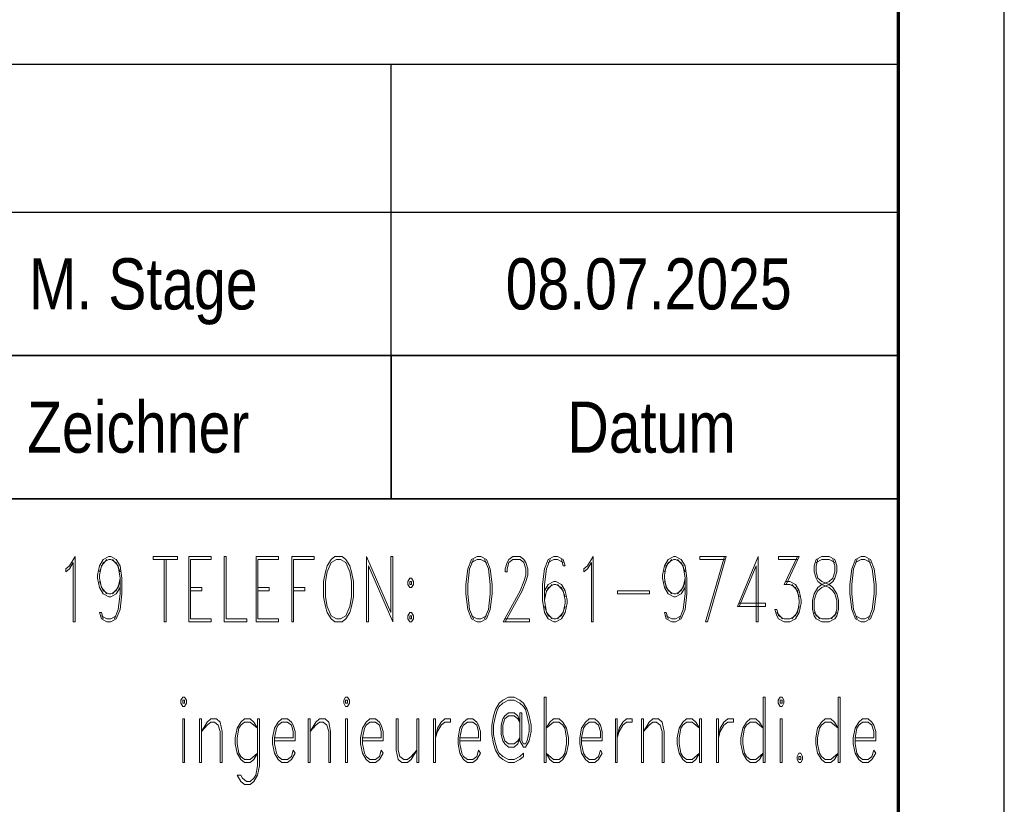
# Model space of a CAD drawing. Extents: x 1101 to 1942, y 41 to 882.
# Tile 110 of 113: x 1895 to 1942, y 110 to 147. Entities that reach past the tile are written whole.
import ezdxf

# ---------------------------------------------------------------- set-up
doc = ezdxf.new("R2010")
doc.units = 0
doc.layers.get('0').update_dxf_attribs({"lineweight": 13})
for name, color, linetype, lineweight in [('BI_X_Geometrie', 7, 'Continuous', 13), ('BI_X_Text', 7, 'Continuous', 25), ('FORMAT', 7, 'Continuous', 25)]:
    doc.layers.add(name, color=color, linetype=linetype, lineweight=lineweight)
doc.styles.get("Standard").update_dxf_attribs({"font": 'arial.ttf'})

# ---------------------------------------------------------------- blocks, each defined once
blk = doc.blocks.new('Blockreferenz-A03CP7DV1H', base_point=(1755.605, 45.848))
at = {"color": 0, "linetype": 'ByBlock', "lineweight": 25, "ltscale": 0.25}
for p, q in [((1757.835, 144.602), (1936.835, 144.602)), ((1912.835, 130.829), (1912.835, 144.602)), ((1757.835, 137.602), (1936.835, 137.602))]:
    blk.add_line(p, q, dxfattribs=at)
at = {"color": 0, "linetype": 'ByBlock', "lineweight": 35, "ltscale": 0.35}
for p, q in [((1936.835, 45.848), (1936.835, 144.602)), ((1757.835, 130.829), (1936.835, 130.829)), ((1912.835, 130.829), (1912.835, 124.056)), ((1757.835, 124.056), (1936.835, 124.056))]:
    blk.add_line(p, q, dxfattribs=at)
at = {"layer": 'BI_X_Text', "color": 0, "lineweight": 18}
for p, q in [((1897.627, 120.888), (1897.893, 121.331)), ((1897.893, 121.331), (1897.893, 118.231)), ((1899.044, 120.888), (1899.221, 121.183)), ((1899.133, 120.888), (1899.399, 121.183)), ((1899.221, 121.183), (1899.487, 121.331)), ((1899.221, 121.036), (1899.487, 121.183)), ((1899.487, 121.331), (1899.576, 121.331)), ((1899.487, 121.183), (1899.576, 121.183)), ((1899.576, 121.331), (1899.841, 121.183)), ((1899.576, 121.183), (1899.841, 121.036)), ((1899.664, 121.183), (1899.93, 120.888)), ((1899.841, 121.183), (1900.019, 120.888)), ((1901.581, 121.331), (1902.732, 121.331)), ((1901.581, 121.331), (1901.581, 121.183)), ((1901.581, 121.183), (1902.732, 121.183)), ((1902.112, 121.183), (1902.112, 118.231)), ((1902.201, 121.183), (1902.201, 118.231)), ((1902.732, 121.331), (1902.732, 121.183)), ((1903.263, 121.331), (1903.263, 118.231)), ((1903.263, 121.331), (1904.326, 121.331)), ((1903.352, 121.183), (1903.352, 118.378)), ((1903.352, 121.183), (1904.326, 121.183)), ((1904.326, 121.183), (1904.326, 121.331)), ((1904.946, 121.331), (1904.946, 118.231)), ((1904.946, 121.331), (1905.035, 121.331)), ((1905.035, 121.331), (1905.035, 118.378)), ((1906.452, 121.331), (1906.452, 118.231)), ((1906.452, 121.331), (1907.515, 121.331)), ((1906.541, 121.183), (1906.541, 118.378)), ((1906.541, 121.183), (1907.515, 121.183)), ((1907.515, 121.183), (1907.515, 121.331)), ((1908.135, 121.331), (1908.135, 118.231)), ((1908.135, 121.331), (1909.198, 121.331)), ((1908.223, 121.183), (1908.223, 118.231)), ((1908.223, 121.183), (1909.198, 121.183)), ((1909.198, 121.183), (1909.198, 121.331)), ((1909.995, 121.183), (1909.818, 120.888)), ((1910.172, 121.331), (1909.995, 121.183)), ((1910.261, 121.183), (1909.995, 121.036)), ((1910.526, 121.331), (1910.172, 121.331)), ((1910.438, 121.183), (1910.261, 121.183)), ((1910.703, 121.036), (1910.438, 121.183)), ((1910.703, 121.183), (1910.526, 121.331)), ((1910.881, 120.888), (1910.703, 121.183)), ((1911.678, 121.331), (1911.678, 118.231)), ((1911.678, 121.331), (1912.829, 118.674)), ((1912.829, 121.331), (1912.829, 118.674)), ((1912.829, 121.331), (1912.918, 121.331)), ((1912.918, 121.331), (1912.918, 118.231)), ((1916.638, 121.183), (1916.461, 120.74)), ((1916.726, 121.183), (1916.549, 120.74)), ((1916.903, 121.331), (1916.638, 121.183)), ((1916.903, 121.183), (1916.638, 121.036)), ((1917.081, 121.331), (1916.903, 121.331)), ((1917.081, 121.183), (1916.903, 121.183)), ((1917.346, 121.183), (1917.081, 121.331)), ((1917.346, 121.036), (1917.081, 121.183)), ((1917.435, 120.74), (1917.258, 121.183)), ((1917.523, 120.74), (1917.346, 121.183)), ((1918.321, 121.036), (1918.409, 121.183)), ((1918.409, 121.183), (1918.586, 121.331)), ((1918.409, 121.036), (1918.586, 121.183)), ((1918.586, 121.331), (1918.941, 121.331)), ((1918.586, 121.183), (1918.941, 121.183)), ((1918.941, 121.331), (1919.118, 121.183)), ((1918.941, 121.183), (1919.118, 121.036)), ((1919.118, 121.183), (1919.206, 121.036)), ((1920.269, 121.183), (1920.092, 120.74)), ((1920.358, 121.183), (1920.181, 120.74)), ((1920.535, 121.331), (1920.269, 121.183)), ((1920.535, 121.183), (1920.269, 121.036)), ((1920.712, 121.331), (1920.535, 121.331)), ((1920.712, 121.183), (1920.535, 121.183)), ((1920.978, 121.183), (1920.712, 121.331)), ((1920.978, 121.036), (1920.712, 121.183)), ((1920.889, 121.183), (1920.978, 120.888)), ((1921.066, 120.888), (1920.978, 121.183)), ((1922.129, 120.888), (1922.395, 121.331)), ((1922.395, 121.331), (1922.395, 118.231)), ((1925.761, 120.888), (1925.938, 121.183)), ((1925.849, 120.888), (1926.115, 121.183)), ((1925.938, 121.183), (1926.203, 121.331)), ((1925.938, 121.036), (1926.203, 121.183)), ((1926.203, 121.331), (1926.292, 121.331)), ((1926.203, 121.183), (1926.292, 121.183)), ((1926.292, 121.331), (1926.558, 121.183)), ((1926.292, 121.183), (1926.558, 121.036)), ((1926.381, 121.183), (1926.646, 120.888)), ((1926.558, 121.183), (1926.735, 120.888)), ((1927.443, 121.331), (1928.683, 121.331)), ((1927.443, 121.331), (1927.443, 121.183)), ((1927.443, 121.183), (1928.595, 121.183)), ((1928.595, 121.331), (1927.709, 118.231)), ((1928.683, 121.331), (1927.798, 118.231)), ((1930.189, 121.331), (1929.215, 118.969)), ((1930.189, 121.331), (1930.189, 118.231)), ((1931.163, 121.331), (1932.138, 121.331)), ((1931.163, 121.331), (1931.163, 121.183)), ((1931.163, 121.183), (1932.049, 121.183)), ((1932.049, 121.331), (1931.429, 120.002)), ((1932.138, 121.331), (1931.518, 120.002)), ((1932.935, 121.183), (1932.846, 120.888)), ((1933.201, 121.331), (1932.935, 121.183)), ((1933.023, 121.183), (1932.935, 120.888)), ((1933.201, 121.183), (1932.935, 121.036)), ((1933.555, 121.331), (1933.201, 121.331)), ((1933.555, 121.183), (1933.201, 121.183)), ((1933.821, 121.183), (1933.555, 121.331)), ((1933.821, 121.036), (1933.555, 121.183)), ((1933.821, 120.888), (1933.732, 121.183)), ((1933.909, 120.888), (1933.821, 121.183)), ((1934.795, 121.183), (1934.618, 120.74)), ((1934.883, 121.183), (1934.706, 120.74)), ((1935.061, 121.331), (1934.795, 121.183)), ((1935.061, 121.183), (1934.795, 121.036)), ((1935.238, 121.331), (1935.061, 121.331)), ((1935.238, 121.183), (1935.061, 121.183)), ((1935.503, 121.183), (1935.238, 121.331)), ((1935.503, 121.036), (1935.238, 121.183)), ((1935.592, 120.74), (1935.415, 121.183)), ((1935.681, 120.74), (1935.503, 121.183)), ((1897.45, 120.74), (1897.627, 120.888)), ((1897.45, 120.74), (1897.45, 120.593)), ((1897.45, 120.593), (1897.627, 120.74)), ((1897.627, 120.74), (1897.804, 121.036)), ((1897.804, 121.036), (1897.804, 118.231)), ((1898.956, 120.445), (1899.044, 120.888)), ((1899.044, 120.593), (1899.221, 121.036)), ((1899.044, 120.445), (1899.133, 120.888)), ((1899.841, 121.036), (1900.019, 120.593)), ((1899.93, 120.888), (1900.019, 120.298)), ((1900.019, 120.888), (1900.107, 120.298)), ((1909.818, 120.888), (1909.729, 120.593)), ((1909.995, 121.036), (1909.818, 120.593)), ((1910.881, 120.593), (1910.703, 121.036)), ((1910.969, 120.593), (1910.881, 120.888)), ((1911.766, 120.888), (1911.766, 118.231)), ((1911.766, 120.888), (1912.918, 118.231)), ((1916.461, 120.74), (1916.372, 120.002)), ((1916.549, 120.74), (1916.461, 120.002)), ((1917.523, 120.002), (1917.435, 120.74)), ((1917.612, 120.002), (1917.523, 120.74)), ((1918.232, 120.74), (1918.321, 121.036)), ((1918.232, 120.593), (1918.232, 120.74)), ((1918.321, 120.74), (1918.409, 121.036)), ((1918.321, 120.593), (1918.321, 120.74)), ((1919.118, 121.036), (1919.206, 120.74)), ((1919.206, 121.036), (1919.295, 120.74)), ((1919.206, 120.74), (1919.206, 120.445)), ((1919.295, 120.74), (1919.295, 120.445)), ((1920.092, 120.74), (1920.003, 120.002)), ((1920.181, 120.74), (1920.092, 120.002)), ((1920.978, 120.888), (1921.066, 120.888)), ((1921.952, 120.74), (1922.129, 120.888)), ((1921.952, 120.74), (1921.952, 120.593)), ((1921.952, 120.593), (1922.129, 120.74)), ((1922.129, 120.74), (1922.306, 121.036)), ((1922.306, 121.036), (1922.306, 118.231)), ((1925.672, 120.445), (1925.761, 120.888)), ((1925.761, 120.593), (1925.938, 121.036)), ((1925.761, 120.445), (1925.849, 120.888)), ((1926.558, 121.036), (1926.735, 120.593)), ((1926.646, 120.888), (1926.735, 120.298)), ((1926.735, 120.888), (1926.823, 120.298)), ((1930.101, 120.888), (1929.303, 118.969)), ((1930.101, 120.888), (1930.101, 118.231)), ((1932.846, 120.888), (1932.846, 120.593)), ((1932.935, 120.888), (1932.935, 120.593)), ((1933.821, 120.593), (1933.821, 120.888)), ((1933.909, 120.593), (1933.909, 120.888)), ((1934.618, 120.74), (1934.529, 120.002)), ((1934.706, 120.74), (1934.618, 120.002)), ((1935.681, 120.002), (1935.592, 120.74)), ((1935.769, 120.002), (1935.681, 120.74)), ((1898.956, 120.298), (1898.956, 120.445)), ((1899.044, 119.855), (1898.956, 120.298)), ((1899.044, 120.298), (1899.044, 120.445)), ((1899.133, 119.855), (1899.044, 120.298)), ((1899.221, 119.707), (1899.044, 120.15)), ((1900.019, 120.15), (1899.841, 119.707)), ((1900.019, 120.298), (1899.93, 119.855)), ((1900.019, 120.298), (1900.019, 119.559)), ((1900.107, 120.298), (1900.107, 119.559)), ((1909.729, 120.593), (1909.641, 120.15)), ((1909.641, 120.15), (1909.641, 119.412)), ((1909.818, 120.593), (1909.729, 120.15)), ((1909.729, 120.15), (1909.729, 119.412)), ((1910.969, 120.15), (1910.881, 120.593)), ((1911.058, 120.15), (1910.969, 120.593)), ((1910.969, 119.412), (1910.969, 120.15)), ((1911.058, 119.412), (1911.058, 120.15)), ((1913.715, 120.298), (1913.626, 120.15)), ((1913.626, 120.15), (1913.626, 120.002)), ((1913.803, 120.298), (1913.715, 120.298)), ((1913.715, 120.15), (1913.715, 120.002)), ((1913.803, 120.15), (1913.715, 120.15)), ((1913.892, 120.15), (1913.803, 120.298)), ((1913.803, 120.002), (1913.803, 120.15)), ((1913.892, 120.002), (1913.892, 120.15)), ((1918.232, 120.593), (1918.321, 120.593)), ((1919.118, 120.15), (1918.941, 119.707)), ((1919.206, 120.15), (1919.029, 119.707)), ((1919.206, 120.445), (1919.118, 120.15)), ((1919.295, 120.445), (1919.206, 120.15)), ((1920.535, 120.15), (1920.269, 120.002)), ((1920.623, 120.15), (1920.535, 120.15)), ((1920.889, 120.002), (1920.623, 120.15)), ((1925.672, 120.298), (1925.672, 120.445)), ((1925.761, 119.855), (1925.672, 120.298)), ((1925.761, 120.298), (1925.761, 120.445)), ((1925.849, 119.855), (1925.761, 120.298)), ((1925.938, 119.707), (1925.761, 120.15)), ((1926.735, 120.15), (1926.558, 119.707)), ((1926.735, 120.298), (1926.646, 119.855)), ((1926.735, 120.298), (1926.735, 119.559)), ((1926.823, 120.298), (1926.823, 119.559)), ((1931.518, 120.15), (1931.695, 120.15)), ((1931.695, 120.15), (1931.961, 120.002)), ((1932.846, 120.593), (1932.935, 120.298)), ((1932.935, 120.593), (1933.023, 120.298)), ((1932.935, 120.298), (1933.023, 120.15)), ((1933.023, 120.298), (1933.201, 120.15)), ((1933.023, 120.15), (1933.201, 120.002)), ((1933.201, 120.15), (1933.555, 120.002)), ((1933.201, 120.002), (1933.555, 120.15)), ((1933.555, 120.15), (1933.732, 120.298)), ((1933.555, 120.002), (1933.732, 120.15)), ((1933.732, 120.298), (1933.821, 120.593)), ((1933.732, 120.15), (1933.821, 120.298)), ((1933.821, 120.298), (1933.909, 120.593)), ((1899.221, 119.559), (1899.044, 119.855)), ((1899.399, 119.559), (1899.133, 119.855)), ((1899.487, 119.559), (1899.221, 119.707)), ((1899.841, 119.707), (1899.576, 119.559)), ((1899.93, 119.855), (1899.664, 119.559)), ((1900.019, 119.855), (1899.841, 119.559)), ((1903.352, 119.855), (1903.883, 119.855)), ((1903.352, 119.707), (1903.883, 119.707)), ((1903.883, 119.855), (1903.883, 119.707)), ((1906.541, 119.855), (1907.072, 119.855)), ((1906.541, 119.707), (1907.072, 119.707)), ((1907.072, 119.855), (1907.072, 119.707)), ((1908.223, 119.855), (1908.755, 119.855)), ((1908.223, 119.707), (1908.755, 119.707)), ((1908.755, 119.855), (1908.755, 119.707)), ((1913.626, 120.002), (1913.715, 119.855)), ((1913.715, 120.002), (1913.803, 120.002)), ((1913.715, 119.855), (1913.803, 119.855)), ((1913.803, 119.855), (1913.892, 120.002)), ((1916.372, 120.002), (1916.372, 119.559)), ((1916.461, 120.002), (1916.461, 119.559)), ((1917.523, 119.559), (1917.523, 120.002)), ((1917.612, 119.559), (1917.612, 120.002)), ((1918.941, 119.707), (1918.143, 118.231)), ((1919.029, 119.707), (1918.232, 118.231)), ((1920.003, 120.002), (1920.003, 119.264)), ((1920.269, 120.002), (1920.092, 119.707)), ((1920.092, 120.002), (1920.092, 119.264)), ((1920.269, 119.855), (1920.092, 119.412)), ((1920.181, 119.707), (1920.092, 119.264)), ((1920.446, 120.002), (1920.181, 119.707)), ((1920.535, 120.002), (1920.269, 119.855)), ((1920.623, 120.002), (1920.535, 120.002)), ((1920.889, 119.855), (1920.623, 120.002)), ((1920.978, 119.707), (1920.712, 120.002)), ((1921.066, 119.707), (1920.889, 120.002)), ((1921.066, 119.412), (1920.889, 119.855)), ((1921.066, 119.264), (1920.978, 119.707)), ((1921.155, 119.264), (1921.066, 119.707)), ((1923.546, 119.707), (1925.052, 119.707)), ((1923.546, 119.707), (1923.546, 119.559)), ((1925.052, 119.707), (1925.052, 119.559)), ((1925.938, 119.559), (1925.761, 119.855)), ((1926.115, 119.559), (1925.849, 119.855)), ((1926.203, 119.559), (1925.938, 119.707)), ((1926.558, 119.707), (1926.292, 119.559)), ((1926.646, 119.855), (1926.381, 119.559)), ((1926.735, 119.855), (1926.558, 119.559)), ((1931.429, 120.002), (1931.695, 120.002)), ((1931.695, 120.002), (1931.961, 119.855)), ((1931.783, 120.002), (1932.049, 119.707)), ((1931.961, 120.002), (1932.138, 119.707)), ((1931.961, 119.855), (1932.138, 119.412)), ((1932.049, 119.707), (1932.138, 119.264)), ((1932.138, 119.707), (1932.226, 119.264)), ((1932.846, 119.559), (1933.023, 119.855)), ((1932.935, 119.559), (1933.023, 119.707)), ((1933.023, 119.855), (1933.201, 120.002)), ((1933.023, 119.707), (1933.201, 119.855)), ((1933.201, 120.002), (1933.555, 119.855)), ((1933.201, 119.855), (1933.555, 120.002)), ((1933.555, 120.002), (1933.732, 119.855)), ((1933.555, 119.855), (1933.732, 119.707)), ((1933.732, 119.855), (1933.909, 119.559)), ((1933.732, 119.707), (1933.821, 119.559)), ((1934.529, 120.002), (1934.529, 119.559)), ((1934.618, 120.002), (1934.618, 119.559)), ((1935.681, 119.559), (1935.681, 120.002)), ((1935.769, 119.559), (1935.769, 120.002)), ((1899.487, 119.412), (1899.221, 119.559)), ((1899.576, 119.559), (1899.487, 119.559)), ((1899.576, 119.412), (1899.487, 119.412)), ((1899.841, 119.559), (1899.576, 119.412)), ((1900.019, 119.559), (1899.93, 118.821)), ((1900.107, 119.559), (1900.019, 118.821)), ((1909.641, 119.412), (1909.729, 118.969)), ((1909.729, 119.412), (1909.818, 118.969)), ((1910.881, 118.969), (1910.969, 119.412)), ((1910.969, 118.969), (1911.058, 119.412)), ((1916.372, 119.559), (1916.461, 118.821)), ((1916.461, 119.559), (1916.549, 118.821)), ((1917.435, 118.821), (1917.523, 119.559)), ((1917.523, 118.821), (1917.612, 119.559)), ((1920.003, 119.264), (1920.092, 118.674)), ((1920.092, 119.264), (1920.181, 118.674)), ((1921.066, 119.117), (1921.066, 119.264)), ((1921.155, 119.117), (1921.155, 119.264)), ((1923.546, 119.559), (1925.052, 119.559)), ((1926.203, 119.412), (1925.938, 119.559)), ((1926.292, 119.559), (1926.203, 119.559)), ((1926.292, 119.412), (1926.203, 119.412)), ((1926.558, 119.559), (1926.292, 119.412)), ((1926.735, 119.559), (1926.646, 118.821)), ((1926.823, 119.559), (1926.735, 118.821)), ((1932.138, 119.264), (1932.138, 119.117)), ((1932.226, 119.264), (1932.226, 119.117)), ((1932.758, 119.264), (1932.846, 119.559)), ((1932.758, 118.821), (1932.758, 119.264)), ((1932.846, 119.264), (1932.935, 119.559)), ((1932.846, 118.821), (1932.846, 119.264)), ((1933.821, 119.559), (1933.909, 119.264)), ((1933.909, 119.559), (1933.998, 119.264)), ((1933.909, 119.264), (1933.909, 118.821)), ((1933.998, 119.264), (1933.998, 118.821)), ((1934.529, 119.559), (1934.618, 118.821)), ((1934.618, 119.559), (1934.706, 118.821)), ((1935.592, 118.821), (1935.681, 119.559)), ((1935.681, 118.821), (1935.769, 119.559)), ((1899.93, 118.821), (1899.753, 118.378)), ((1900.019, 118.821), (1899.841, 118.378)), ((1909.729, 118.969), (1909.818, 118.674)), ((1909.818, 118.969), (1909.995, 118.526)), ((1910.703, 118.526), (1910.881, 118.969)), ((1910.881, 118.674), (1910.969, 118.969)), ((1916.461, 118.821), (1916.638, 118.378)), ((1916.549, 118.821), (1916.726, 118.378)), ((1917.258, 118.378), (1917.435, 118.821)), ((1917.346, 118.378), (1917.523, 118.821)), ((1920.092, 118.969), (1920.269, 118.526)), ((1920.889, 118.526), (1921.066, 118.969)), ((1920.978, 118.674), (1921.066, 119.117)), ((1921.066, 118.674), (1921.155, 119.117)), ((1926.646, 118.821), (1926.469, 118.378)), ((1926.735, 118.821), (1926.558, 118.378)), ((1929.215, 118.969), (1930.543, 118.969)), ((1929.303, 119.117), (1930.543, 119.117)), ((1930.543, 119.117), (1930.543, 118.969)), ((1931.075, 118.526), (1930.986, 118.821)), ((1930.986, 118.821), (1931.075, 118.821)), ((1931.163, 118.526), (1931.075, 118.821)), ((1932.138, 118.969), (1931.961, 118.526)), ((1932.138, 119.117), (1932.049, 118.674)), ((1932.226, 119.117), (1932.138, 118.674)), ((1932.846, 118.526), (1932.758, 118.821)), ((1932.935, 118.526), (1932.846, 118.821)), ((1933.909, 118.821), (1933.821, 118.526)), ((1933.998, 118.821), (1933.909, 118.526)), ((1934.618, 118.821), (1934.795, 118.378)), ((1934.706, 118.821), (1934.883, 118.378)), ((1935.415, 118.378), (1935.592, 118.821)), ((1935.503, 118.378), (1935.681, 118.821)), ((1899.133, 118.378), (1899.044, 118.674)), ((1899.044, 118.674), (1899.133, 118.674)), ((1899.133, 118.674), (1899.221, 118.378)), ((1899.399, 118.378), (1899.133, 118.526)), ((1899.399, 118.231), (1899.133, 118.378)), ((1899.576, 118.378), (1899.399, 118.378)), ((1899.841, 118.526), (1899.576, 118.378)), ((1899.841, 118.378), (1899.576, 118.231)), ((1903.352, 118.378), (1904.326, 118.378)), ((1904.326, 118.378), (1904.326, 118.231)), ((1905.035, 118.378), (1906.009, 118.378)), ((1906.009, 118.378), (1906.009, 118.231)), ((1906.541, 118.378), (1907.515, 118.378)), ((1907.515, 118.378), (1907.515, 118.231)), ((1909.818, 118.674), (1909.995, 118.378)), ((1909.995, 118.526), (1910.261, 118.378)), ((1909.995, 118.378), (1910.172, 118.231)), ((1910.261, 118.378), (1910.438, 118.378)), ((1910.438, 118.378), (1910.703, 118.526)), ((1910.526, 118.231), (1910.703, 118.378)), ((1910.703, 118.378), (1910.881, 118.674)), ((1913.715, 118.674), (1913.626, 118.526)), ((1913.626, 118.526), (1913.626, 118.378)), ((1913.626, 118.378), (1913.715, 118.231)), ((1913.803, 118.674), (1913.715, 118.674)), ((1913.715, 118.526), (1913.715, 118.378)), ((1913.803, 118.526), (1913.715, 118.526)), ((1913.715, 118.378), (1913.803, 118.378)), ((1913.892, 118.526), (1913.803, 118.674)), ((1913.803, 118.378), (1913.803, 118.526)), ((1913.803, 118.231), (1913.892, 118.378)), ((1913.892, 118.378), (1913.892, 118.526)), ((1916.638, 118.526), (1916.903, 118.378)), ((1916.638, 118.378), (1916.903, 118.231)), ((1916.903, 118.378), (1917.081, 118.378)), ((1917.081, 118.378), (1917.346, 118.526)), ((1917.081, 118.231), (1917.346, 118.378)), ((1918.232, 118.378), (1919.383, 118.378)), ((1919.383, 118.378), (1919.383, 118.231)), ((1920.092, 118.674), (1920.269, 118.378)), ((1920.181, 118.674), (1920.446, 118.378)), ((1920.269, 118.526), (1920.535, 118.378)), ((1920.269, 118.378), (1920.535, 118.231)), ((1920.535, 118.378), (1920.623, 118.378)), ((1920.623, 118.378), (1920.889, 118.526)), ((1920.623, 118.231), (1920.889, 118.378)), ((1920.712, 118.378), (1920.978, 118.674)), ((1920.889, 118.378), (1921.066, 118.674)), ((1925.849, 118.378), (1925.761, 118.674)), ((1925.761, 118.674), (1925.849, 118.674)), ((1925.849, 118.674), (1925.938, 118.378)), ((1926.115, 118.378), (1925.849, 118.526)), ((1926.115, 118.231), (1925.849, 118.378)), ((1926.292, 118.378), (1926.115, 118.378)), ((1926.558, 118.526), (1926.292, 118.378)), ((1926.558, 118.378), (1926.292, 118.231)), ((1931.341, 118.378), (1931.075, 118.674)), ((1931.163, 118.378), (1931.075, 118.526)), ((1931.429, 118.378), (1931.163, 118.526)), ((1931.429, 118.231), (1931.163, 118.378)), ((1931.695, 118.378), (1931.429, 118.378)), ((1931.961, 118.526), (1931.695, 118.378)), ((1931.961, 118.378), (1931.695, 118.231)), ((1932.049, 118.674), (1931.783, 118.378)), ((1932.138, 118.674), (1931.961, 118.378)), ((1932.846, 118.674), (1933.112, 118.378)), ((1932.935, 118.378), (1932.846, 118.526)), ((1933.201, 118.378), (1932.935, 118.526)), ((1933.201, 118.231), (1932.935, 118.378)), ((1933.555, 118.378), (1933.201, 118.378)), ((1933.821, 118.526), (1933.555, 118.378)), ((1933.821, 118.378), (1933.555, 118.231)), ((1933.643, 118.378), (1933.909, 118.674)), ((1933.909, 118.526), (1933.821, 118.378)), ((1934.795, 118.526), (1935.061, 118.378)), ((1934.795, 118.378), (1935.061, 118.231)), ((1935.061, 118.378), (1935.238, 118.378)), ((1935.238, 118.378), (1935.503, 118.526)), ((1935.238, 118.231), (1935.503, 118.378)), ((1897.804, 118.231), (1897.893, 118.231)), ((1899.576, 118.231), (1899.399, 118.231)), ((1902.201, 118.231), (1902.112, 118.231)), ((1903.263, 118.231), (1904.326, 118.231)), ((1904.946, 118.231), (1906.009, 118.231)), ((1906.452, 118.231), (1907.515, 118.231)), ((1908.223, 118.231), (1908.135, 118.231)), ((1910.172, 118.231), (1910.526, 118.231)), ((1911.766, 118.231), (1911.678, 118.231)), ((1913.715, 118.231), (1913.803, 118.231)), ((1916.903, 118.231), (1917.081, 118.231)), ((1918.143, 118.231), (1919.383, 118.231)), ((1920.535, 118.231), (1920.623, 118.231)), ((1922.306, 118.231), (1922.395, 118.231)), ((1926.292, 118.231), (1926.115, 118.231)), ((1927.709, 118.231), (1927.798, 118.231)), ((1930.101, 118.231), (1930.189, 118.231)), ((1931.695, 118.231), (1931.429, 118.231)), ((1933.555, 118.231), (1933.201, 118.231)), ((1935.061, 118.231), (1935.238, 118.231)), ((1902.981, 114.679), (1902.892, 114.532)), ((1903.069, 114.679), (1902.981, 114.679)), ((1903.158, 114.532), (1903.069, 114.679)), ((1910.686, 114.679), (1910.598, 114.532)), ((1910.775, 114.679), (1910.686, 114.679)), ((1910.863, 114.532), (1910.775, 114.679)), ((1918.392, 114.679), (1918.126, 114.532)), ((1918.658, 114.679), (1918.392, 114.679)), ((1918.923, 114.532), (1918.658, 114.679)), ((1920.075, 114.679), (1920.075, 111.579)), ((1920.075, 114.679), (1920.163, 114.679)), ((1920.163, 114.679), (1920.163, 111.579)), ((1930.438, 114.679), (1930.438, 111.579)), ((1930.438, 114.679), (1930.526, 114.679)), ((1930.526, 114.679), (1930.526, 111.579)), ((1931.235, 114.679), (1931.146, 114.532)), ((1931.323, 114.679), (1931.235, 114.679)), ((1931.412, 114.532), (1931.323, 114.679)), ((1933.981, 114.679), (1933.981, 111.579)), ((1933.981, 114.679), (1934.069, 114.679)), ((1934.069, 114.679), (1934.069, 111.579)), ((1902.892, 114.532), (1902.892, 114.384)), ((1902.892, 114.384), (1902.981, 114.236)), ((1902.981, 114.532), (1902.981, 114.384)), ((1903.069, 114.532), (1902.981, 114.532)), ((1902.981, 114.384), (1903.069, 114.384)), ((1902.981, 114.236), (1903.069, 114.236)), ((1903.069, 114.384), (1903.069, 114.532)), ((1903.069, 114.236), (1903.158, 114.384)), ((1903.158, 114.384), (1903.158, 114.532)), ((1910.598, 114.532), (1910.598, 114.384)), ((1910.598, 114.384), (1910.686, 114.236)), ((1910.686, 114.532), (1910.686, 114.384)), ((1910.775, 114.532), (1910.686, 114.532)), ((1910.686, 114.384), (1910.775, 114.384)), ((1910.686, 114.236), (1910.775, 114.236)), ((1910.775, 114.384), (1910.775, 114.532)), ((1910.775, 114.236), (1910.863, 114.384)), ((1910.863, 114.384), (1910.863, 114.532)), ((1917.772, 114.089), (1917.683, 113.794)), ((1917.949, 114.384), (1917.772, 114.089)), ((1917.772, 113.794), (1917.861, 114.089)), ((1917.861, 114.089), (1917.949, 114.236)), ((1918.126, 114.532), (1917.949, 114.384)), ((1917.949, 114.236), (1918.126, 114.384)), ((1918.126, 114.384), (1918.392, 114.532)), ((1918.392, 114.532), (1918.658, 114.532)), ((1918.658, 114.532), (1918.923, 114.384)), ((1919.101, 114.384), (1918.923, 114.532)), ((1918.923, 114.384), (1919.101, 114.236)), ((1919.278, 114.089), (1919.101, 114.384)), ((1919.101, 114.236), (1919.189, 114.089)), ((1919.189, 114.089), (1919.278, 113.794)), ((1919.366, 113.794), (1919.278, 114.089)), ((1931.146, 114.532), (1931.146, 114.384)), ((1931.146, 114.384), (1931.235, 114.236)), ((1931.235, 114.532), (1931.235, 114.384)), ((1931.323, 114.532), (1931.235, 114.532)), ((1931.235, 114.384), (1931.323, 114.384)), ((1931.235, 114.236), (1931.323, 114.236)), ((1931.323, 114.384), (1931.323, 114.532)), ((1931.323, 114.236), (1931.412, 114.384)), ((1931.412, 114.384), (1931.412, 114.532)), ((1902.981, 113.646), (1902.981, 111.579)), ((1902.981, 113.646), (1903.069, 113.646)), ((1903.069, 113.646), (1903.069, 111.579)), ((1903.778, 113.646), (1903.778, 111.579)), ((1903.778, 113.646), (1903.866, 113.646)), ((1903.866, 113.646), (1903.866, 111.579)), ((1904.132, 113.498), (1904.309, 113.646)), ((1904.309, 113.646), (1904.575, 113.646)), ((1904.575, 113.646), (1904.752, 113.498)), ((1905.903, 113.646), (1905.726, 113.498)), ((1906.169, 113.646), (1905.903, 113.646)), ((1906.346, 113.498), (1906.169, 113.646)), ((1906.612, 113.646), (1906.523, 113.646)), ((1906.523, 113.646), (1906.523, 111.432)), ((1906.612, 113.646), (1906.612, 111.432)), ((1907.675, 113.646), (1907.498, 113.498)), ((1907.941, 113.646), (1907.675, 113.646)), ((1908.118, 113.498), (1907.941, 113.646)), ((1908.915, 113.646), (1908.915, 111.579)), ((1908.915, 113.646), (1909.003, 113.646)), ((1909.003, 113.646), (1909.003, 111.579)), ((1909.269, 113.498), (1909.446, 113.646)), ((1909.446, 113.646), (1909.712, 113.646)), ((1909.712, 113.646), (1909.889, 113.498)), ((1910.686, 113.646), (1910.686, 111.579)), ((1910.686, 113.646), (1910.775, 113.646)), ((1910.775, 113.646), (1910.775, 111.579)), ((1911.838, 113.646), (1911.661, 113.498)), ((1912.103, 113.646), (1911.838, 113.646)), ((1912.281, 113.498), (1912.103, 113.646)), ((1913.078, 113.646), (1913.078, 112.17)), ((1913.078, 113.646), (1913.166, 113.646)), ((1913.166, 113.646), (1913.166, 112.17)), ((1914.052, 113.646), (1914.052, 111.579)), ((1914.052, 113.646), (1914.141, 113.646)), ((1914.141, 113.646), (1914.141, 111.579)), ((1914.849, 113.646), (1914.849, 111.579)), ((1914.849, 113.646), (1914.938, 113.646)), ((1914.938, 113.646), (1914.938, 111.579)), ((1915.203, 113.498), (1915.381, 113.646)), ((1915.381, 113.646), (1915.646, 113.646)), ((1915.646, 113.498), (1915.646, 113.646)), ((1916.443, 113.646), (1916.266, 113.498)), ((1916.709, 113.646), (1916.443, 113.646)), ((1916.886, 113.498), (1916.709, 113.646)), ((1917.683, 113.794), (1917.595, 113.351)), ((1917.683, 113.351), (1917.772, 113.794)), ((1918.126, 113.646), (1918.038, 113.351)), ((1918.215, 113.794), (1918.126, 113.646)), ((1918.215, 113.646), (1918.126, 113.351)), ((1918.392, 113.941), (1918.215, 113.794)), ((1918.392, 113.794), (1918.215, 113.646)), ((1918.658, 113.941), (1918.392, 113.941)), ((1918.658, 113.794), (1918.392, 113.794)), ((1918.835, 113.794), (1918.658, 113.941)), ((1918.835, 113.646), (1918.658, 113.794)), ((1918.923, 113.498), (1918.835, 113.794)), ((1918.923, 113.498), (1918.835, 113.646)), ((1918.923, 113.941), (1918.923, 112.613)), ((1919.012, 113.941), (1918.923, 113.941)), ((1919.012, 112.613), (1919.012, 113.941)), ((1919.278, 113.794), (1919.366, 113.351)), ((1919.455, 113.351), (1919.366, 113.794)), ((1920.341, 113.498), (1920.518, 113.646)), ((1920.518, 113.646), (1920.783, 113.646)), ((1920.783, 113.646), (1920.961, 113.498)), ((1922.201, 113.646), (1922.023, 113.498)), ((1922.466, 113.646), (1922.201, 113.646)), ((1922.643, 113.498), (1922.466, 113.646)), ((1923.441, 113.646), (1923.441, 111.579)), ((1923.441, 113.646), (1923.529, 113.646)), ((1923.529, 113.646), (1923.529, 111.579)), ((1923.795, 113.498), (1923.972, 113.646)), ((1923.972, 113.646), (1924.238, 113.646)), ((1924.238, 113.498), (1924.238, 113.646)), ((1924.681, 113.646), (1924.681, 111.579)), ((1924.681, 113.646), (1924.769, 113.646)), ((1924.769, 113.646), (1924.769, 111.579)), ((1925.035, 113.498), (1925.212, 113.646)), ((1925.212, 113.646), (1925.478, 113.646)), ((1925.478, 113.646), (1925.655, 113.498)), ((1926.806, 113.646), (1926.629, 113.498)), ((1927.072, 113.646), (1926.806, 113.646)), ((1927.249, 113.498), (1927.072, 113.646)), ((1927.426, 113.646), (1927.426, 111.579)), ((1927.426, 113.646), (1927.515, 113.646)), ((1927.515, 113.646), (1927.515, 111.579)), ((1928.223, 113.646), (1928.223, 111.579)), ((1928.223, 113.646), (1928.312, 113.646)), ((1928.312, 113.646), (1928.312, 111.579)), ((1928.578, 113.498), (1928.755, 113.646)), ((1928.755, 113.646), (1929.021, 113.646)), ((1929.021, 113.498), (1929.021, 113.646)), ((1929.818, 113.646), (1929.641, 113.498)), ((1930.083, 113.646), (1929.818, 113.646)), ((1930.261, 113.498), (1930.083, 113.646)), ((1931.235, 113.646), (1931.235, 111.579)), ((1931.235, 113.646), (1931.323, 113.646)), ((1931.323, 113.646), (1931.323, 111.579)), ((1933.361, 113.646), (1933.183, 113.498)), ((1933.626, 113.646), (1933.361, 113.646)), ((1933.803, 113.498), (1933.626, 113.646)), ((1935.132, 113.646), (1934.955, 113.498)), ((1935.398, 113.646), (1935.132, 113.646)), ((1935.575, 113.498), (1935.398, 113.646)), ((1903.866, 113.055), (1904.132, 113.498)), ((1903.866, 113.055), (1904.132, 113.351)), ((1904.132, 113.351), (1904.309, 113.498)), ((1904.309, 113.498), (1904.486, 113.498)), ((1904.486, 113.498), (1904.663, 113.351)), ((1904.663, 113.351), (1904.752, 113.055)), ((1904.752, 113.498), (1904.841, 113.055)), ((1905.549, 113.203), (1905.461, 112.76)), ((1905.726, 113.498), (1905.549, 113.203)), ((1905.638, 113.203), (1905.549, 112.76)), ((1905.726, 113.351), (1905.638, 113.203)), ((1905.903, 113.498), (1905.726, 113.351)), ((1906.169, 113.498), (1905.903, 113.498)), ((1906.523, 113.203), (1906.169, 113.498)), ((1906.523, 113.203), (1906.346, 113.498)), ((1907.321, 113.203), (1907.232, 112.76)), ((1907.498, 113.498), (1907.321, 113.203)), ((1907.409, 113.203), (1907.321, 112.76)), ((1907.498, 113.351), (1907.409, 113.203)), ((1907.675, 113.498), (1907.498, 113.351)), ((1907.941, 113.498), (1907.675, 113.498)), ((1908.118, 113.351), (1907.941, 113.498)), ((1908.206, 113.351), (1908.118, 113.498)), ((1908.206, 113.055), (1908.118, 113.351)), ((1908.295, 113.055), (1908.206, 113.351)), ((1909.003, 113.055), (1909.269, 113.498)), ((1909.003, 113.055), (1909.269, 113.351)), ((1909.269, 113.351), (1909.446, 113.498)), ((1909.446, 113.498), (1909.623, 113.498)), ((1909.623, 113.498), (1909.801, 113.351)), ((1909.801, 113.351), (1909.889, 113.055)), ((1909.889, 113.498), (1909.978, 113.055)), ((1911.483, 113.203), (1911.395, 112.76)), ((1911.661, 113.498), (1911.483, 113.203)), ((1911.572, 113.203), (1911.483, 112.76)), ((1911.661, 113.351), (1911.572, 113.203)), ((1911.838, 113.498), (1911.661, 113.351)), ((1912.103, 113.498), (1911.838, 113.498)), ((1912.281, 113.351), (1912.103, 113.498)), ((1912.369, 113.351), (1912.281, 113.498)), ((1912.369, 113.055), (1912.281, 113.351)), ((1912.458, 113.055), (1912.369, 113.351)), ((1914.938, 112.76), (1915.026, 113.203)), ((1915.026, 113.203), (1915.203, 113.498)), ((1915.026, 113.055), (1915.203, 113.351)), ((1915.203, 113.351), (1915.381, 113.498)), ((1915.381, 113.498), (1915.646, 113.498)), ((1916.089, 113.203), (1916.001, 112.76)), ((1916.266, 113.498), (1916.089, 113.203)), ((1916.178, 113.203), (1916.089, 112.76)), ((1916.266, 113.351), (1916.178, 113.203)), ((1916.443, 113.498), (1916.266, 113.351)), ((1916.709, 113.498), (1916.443, 113.498)), ((1916.886, 113.351), (1916.709, 113.498)), ((1916.975, 113.351), (1916.886, 113.498)), ((1916.975, 113.055), (1916.886, 113.351)), ((1917.063, 113.055), (1916.975, 113.351)), ((1917.595, 113.351), (1917.595, 112.908)), ((1917.683, 112.908), (1917.683, 113.351)), ((1918.038, 113.351), (1918.038, 112.908)), ((1918.126, 113.351), (1918.126, 112.908)), ((1919.366, 113.351), (1919.366, 113.055)), ((1919.455, 113.055), (1919.455, 113.351)), ((1920.163, 113.203), (1920.341, 113.498)), ((1920.163, 113.203), (1920.518, 113.498)), ((1920.518, 113.498), (1920.783, 113.498)), ((1920.783, 113.498), (1920.961, 113.351)), ((1920.961, 113.498), (1921.138, 113.203)), ((1920.961, 113.351), (1921.049, 113.203)), ((1921.049, 113.203), (1921.138, 112.76)), ((1921.138, 113.203), (1921.226, 112.76)), ((1921.846, 113.203), (1921.758, 112.76)), ((1922.023, 113.498), (1921.846, 113.203)), ((1921.935, 113.203), (1921.846, 112.76)), ((1922.023, 113.351), (1921.935, 113.203)), ((1922.201, 113.498), (1922.023, 113.351)), ((1922.466, 113.498), (1922.201, 113.498)), ((1922.643, 113.351), (1922.466, 113.498)), ((1922.732, 113.351), (1922.643, 113.498)), ((1922.732, 113.055), (1922.643, 113.351)), ((1922.821, 113.055), (1922.732, 113.351)), ((1923.529, 112.76), (1923.618, 113.203)), ((1923.618, 113.203), (1923.795, 113.498)), ((1923.618, 113.055), (1923.795, 113.351)), ((1923.795, 113.351), (1923.972, 113.498)), ((1923.972, 113.498), (1924.238, 113.498)), ((1924.769, 113.055), (1925.035, 113.498)), ((1924.769, 113.055), (1925.035, 113.351)), ((1925.035, 113.351), (1925.212, 113.498)), ((1925.212, 113.498), (1925.389, 113.498)), ((1925.389, 113.498), (1925.566, 113.351)), ((1925.566, 113.351), (1925.655, 113.055)), ((1925.655, 113.498), (1925.743, 113.055)), ((1926.452, 113.203), (1926.363, 112.76)), ((1926.629, 113.498), (1926.452, 113.203)), ((1926.541, 113.203), (1926.452, 112.76)), ((1926.629, 113.351), (1926.541, 113.203)), ((1926.806, 113.498), (1926.629, 113.351)), ((1927.072, 113.498), (1926.806, 113.498)), ((1927.426, 113.203), (1927.072, 113.498)), ((1927.426, 113.203), (1927.249, 113.498)), ((1928.312, 112.76), (1928.401, 113.203)), ((1928.401, 113.203), (1928.578, 113.498)), ((1928.401, 113.055), (1928.578, 113.351)), ((1928.578, 113.351), (1928.755, 113.498)), ((1928.755, 113.498), (1929.021, 113.498)), ((1929.463, 113.203), (1929.375, 112.76)), ((1929.641, 113.498), (1929.463, 113.203)), ((1929.552, 113.203), (1929.463, 112.76)), ((1929.641, 113.351), (1929.552, 113.203)), ((1929.818, 113.498), (1929.641, 113.351)), ((1930.083, 113.498), (1929.818, 113.498)), ((1930.438, 113.203), (1930.083, 113.498)), ((1930.438, 113.203), (1930.261, 113.498)), ((1933.006, 113.203), (1932.918, 112.76)), ((1933.183, 113.498), (1933.006, 113.203)), ((1933.095, 113.203), (1933.006, 112.76)), ((1933.183, 113.351), (1933.095, 113.203)), ((1933.361, 113.498), (1933.183, 113.351)), ((1933.626, 113.498), (1933.361, 113.498)), ((1933.981, 113.203), (1933.626, 113.498)), ((1933.981, 113.203), (1933.803, 113.498)), ((1934.778, 113.203), (1934.689, 112.76)), ((1934.955, 113.498), (1934.778, 113.203)), ((1934.866, 113.203), (1934.778, 112.76)), ((1934.955, 113.351), (1934.866, 113.203)), ((1935.132, 113.498), (1934.955, 113.351)), ((1935.398, 113.498), (1935.132, 113.498)), ((1935.575, 113.351), (1935.398, 113.498)), ((1935.663, 113.351), (1935.575, 113.498)), ((1935.663, 113.055), (1935.575, 113.351)), ((1935.752, 113.055), (1935.663, 113.351)), ((1904.752, 113.055), (1904.752, 111.579)), ((1904.841, 113.055), (1904.841, 111.579)), ((1905.461, 112.76), (1905.461, 112.465)), ((1905.549, 112.76), (1905.549, 112.465)), ((1907.232, 112.76), (1907.232, 112.465)), ((1907.321, 112.76), (1908.206, 112.76)), ((1907.321, 112.76), (1907.321, 112.465)), ((1908.206, 112.76), (1908.206, 113.055)), ((1908.295, 112.613), (1908.295, 113.055)), ((1909.889, 113.055), (1909.889, 111.579)), ((1909.978, 113.055), (1909.978, 111.579)), ((1911.395, 112.76), (1911.395, 112.465)), ((1911.483, 112.76), (1912.369, 112.76)), ((1911.483, 112.76), (1911.483, 112.465)), ((1912.369, 112.76), (1912.369, 113.055)), ((1912.458, 112.613), (1912.458, 113.055)), ((1914.938, 112.76), (1915.026, 113.055)), ((1916.001, 112.76), (1916.001, 112.465)), ((1916.089, 112.76), (1916.975, 112.76)), ((1916.089, 112.76), (1916.089, 112.465)), ((1916.975, 112.76), (1916.975, 113.055)), ((1917.063, 112.613), (1917.063, 113.055)), ((1917.595, 112.908), (1917.683, 112.465)), ((1917.772, 112.465), (1917.683, 112.908)), ((1918.038, 112.908), (1918.126, 112.613)), ((1918.126, 112.908), (1918.215, 112.613)), ((1918.835, 112.465), (1918.923, 112.76)), ((1918.835, 112.613), (1918.923, 112.76)), ((1919.366, 113.055), (1919.278, 112.613)), ((1919.366, 112.613), (1919.455, 113.055)), ((1921.138, 112.76), (1921.138, 112.465)), ((1921.226, 112.76), (1921.226, 112.465)), ((1921.758, 112.76), (1921.758, 112.465)), ((1921.846, 112.76), (1922.732, 112.76)), ((1921.846, 112.76), (1921.846, 112.465)), ((1922.732, 112.76), (1922.732, 113.055)), ((1922.821, 112.613), (1922.821, 113.055)), ((1923.529, 112.76), (1923.618, 113.055)), ((1925.655, 113.055), (1925.655, 111.579)), ((1925.743, 113.055), (1925.743, 111.579)), ((1926.363, 112.76), (1926.363, 112.465)), ((1926.452, 112.76), (1926.452, 112.465)), ((1928.312, 112.76), (1928.401, 113.055)), ((1929.375, 112.76), (1929.375, 112.465)), ((1929.463, 112.76), (1929.463, 112.465)), ((1932.918, 112.76), (1932.918, 112.465)), ((1933.006, 112.76), (1933.006, 112.465)), ((1934.689, 112.76), (1934.689, 112.465)), ((1934.778, 112.76), (1935.663, 112.76)), ((1934.778, 112.76), (1934.778, 112.465)), ((1935.663, 112.76), (1935.663, 113.055)), ((1935.752, 112.613), (1935.752, 113.055)), ((1905.461, 112.465), (1905.549, 112.022)), ((1905.549, 112.465), (1905.638, 112.022)), ((1907.232, 112.465), (1907.321, 112.022)), ((1907.321, 112.613), (1908.295, 112.613)), ((1907.321, 112.465), (1907.409, 112.022)), ((1911.395, 112.465), (1911.483, 112.022)), ((1911.483, 112.613), (1912.458, 112.613)), ((1911.483, 112.465), (1911.572, 112.022)), ((1916.001, 112.465), (1916.089, 112.022)), ((1916.089, 112.613), (1917.063, 112.613)), ((1916.089, 112.465), (1916.178, 112.022)), ((1917.683, 112.465), (1917.772, 112.17)), ((1917.861, 112.17), (1917.772, 112.465)), ((1918.126, 112.613), (1918.215, 112.465)), ((1918.215, 112.613), (1918.392, 112.465)), ((1918.215, 112.465), (1918.392, 112.317)), ((1918.392, 112.465), (1918.658, 112.465)), ((1918.392, 112.317), (1918.658, 112.317)), ((1918.658, 112.465), (1918.835, 112.613)), ((1918.658, 112.317), (1918.835, 112.465)), ((1918.923, 112.613), (1919.101, 112.317)), ((1919.101, 112.465), (1919.012, 112.613)), ((1919.189, 112.465), (1919.101, 112.465)), ((1919.101, 112.317), (1919.189, 112.317)), ((1919.189, 112.317), (1919.366, 112.613)), ((1919.278, 112.613), (1919.189, 112.465)), ((1921.138, 112.465), (1921.049, 112.022)), ((1921.226, 112.465), (1921.138, 112.022)), ((1921.758, 112.465), (1921.846, 112.022)), ((1921.846, 112.613), (1922.821, 112.613)), ((1921.846, 112.465), (1921.935, 112.022)), ((1926.363, 112.465), (1926.452, 112.022)), ((1926.452, 112.465), (1926.541, 112.022)), ((1929.375, 112.465), (1929.463, 112.022)), ((1929.463, 112.465), (1929.552, 112.022)), ((1932.918, 112.465), (1933.006, 112.022)), ((1933.006, 112.465), (1933.095, 112.022)), ((1934.689, 112.465), (1934.778, 112.022)), ((1934.778, 112.613), (1935.752, 112.613)), ((1934.778, 112.465), (1934.866, 112.022)), ((1905.549, 112.022), (1905.726, 111.727)), ((1905.638, 112.022), (1905.726, 111.874)), ((1905.726, 111.874), (1905.903, 111.727)), ((1906.169, 111.727), (1906.523, 112.022)), ((1906.346, 111.727), (1906.523, 112.022)), ((1907.321, 112.022), (1907.498, 111.727)), ((1907.409, 112.022), (1907.498, 111.874)), ((1907.498, 111.874), (1907.675, 111.727)), ((1907.941, 111.727), (1908.118, 111.874)), ((1908.118, 111.874), (1908.206, 112.17)), ((1908.118, 111.727), (1908.295, 112.022)), ((1908.206, 112.17), (1908.295, 112.022)), ((1911.483, 112.022), (1911.661, 111.727)), ((1911.572, 112.022), (1911.661, 111.874)), ((1911.661, 111.874), (1911.838, 111.727)), ((1912.103, 111.727), (1912.281, 111.874)), ((1912.281, 111.874), (1912.369, 112.17)), ((1912.281, 111.727), (1912.458, 112.022)), ((1912.369, 112.17), (1912.458, 112.022)), ((1913.078, 112.17), (1913.166, 111.727)), ((1913.166, 112.17), (1913.255, 111.874)), ((1913.255, 111.874), (1913.432, 111.727)), ((1913.609, 111.727), (1913.786, 111.874)), ((1913.786, 111.727), (1914.052, 112.17)), ((1913.786, 111.874), (1914.052, 112.17)), ((1916.089, 112.022), (1916.266, 111.727)), ((1916.178, 112.022), (1916.266, 111.874)), ((1916.266, 111.874), (1916.443, 111.727)), ((1916.709, 111.727), (1916.886, 111.874)), ((1916.886, 111.874), (1916.975, 112.17)), ((1916.886, 111.727), (1917.063, 112.022)), ((1916.975, 112.17), (1917.063, 112.022)), ((1917.772, 112.17), (1917.949, 111.874)), ((1917.949, 112.022), (1917.861, 112.17)), ((1918.126, 111.874), (1917.949, 112.022)), ((1917.949, 111.874), (1918.126, 111.727)), ((1918.392, 111.727), (1918.126, 111.874)), ((1918.923, 111.874), (1918.658, 111.727)), ((1919.101, 112.022), (1918.923, 111.874)), ((1918.923, 111.727), (1919.101, 111.874)), ((1919.101, 111.874), (1919.101, 112.022)), ((1920.341, 111.727), (1920.163, 112.022)), ((1920.518, 111.727), (1920.163, 112.022)), ((1920.961, 111.874), (1920.783, 111.727)), ((1921.138, 112.022), (1920.961, 111.727)), ((1921.049, 112.022), (1920.961, 111.874)), ((1921.846, 112.022), (1922.023, 111.727)), ((1921.935, 112.022), (1922.023, 111.874)), ((1922.023, 111.874), (1922.201, 111.727)), ((1922.466, 111.727), (1922.643, 111.874)), ((1922.643, 111.874), (1922.732, 112.17)), ((1922.643, 111.727), (1922.821, 112.022)), ((1922.732, 112.17), (1922.821, 112.022)), ((1926.452, 112.022), (1926.629, 111.727)), ((1926.541, 112.022), (1926.629, 111.874)), ((1926.629, 111.874), (1926.806, 111.727)), ((1927.072, 111.727), (1927.426, 112.022)), ((1927.249, 111.727), (1927.426, 112.022)), ((1929.463, 112.022), (1929.641, 111.727)), ((1929.552, 112.022), (1929.641, 111.874)), ((1929.641, 111.874), (1929.818, 111.727)), ((1930.083, 111.727), (1930.438, 112.022)), ((1930.261, 111.727), (1930.438, 112.022)), ((1932.121, 112.022), (1932.032, 111.874)), ((1932.032, 111.874), (1932.032, 111.727)), ((1932.209, 112.022), (1932.121, 112.022)), ((1932.121, 111.874), (1932.121, 111.727)), ((1932.209, 111.874), (1932.121, 111.874)), ((1932.298, 111.874), (1932.209, 112.022)), ((1932.209, 111.727), (1932.209, 111.874)), ((1932.298, 111.727), (1932.298, 111.874)), ((1933.006, 112.022), (1933.183, 111.727)), ((1933.095, 112.022), (1933.183, 111.874)), ((1933.183, 111.874), (1933.361, 111.727)), ((1933.626, 111.727), (1933.981, 112.022)), ((1933.803, 111.727), (1933.981, 112.022)), ((1934.778, 112.022), (1934.955, 111.727)), ((1934.866, 112.022), (1934.955, 111.874)), ((1934.955, 111.874), (1935.132, 111.727)), ((1935.398, 111.727), (1935.575, 111.874)), ((1935.575, 111.874), (1935.663, 112.17)), ((1935.575, 111.727), (1935.752, 112.022)), ((1935.663, 112.17), (1935.752, 112.022)), ((1902.981, 111.579), (1903.069, 111.579)), ((1903.778, 111.579), (1903.866, 111.579)), ((1904.752, 111.579), (1904.841, 111.579)), ((1905.726, 111.727), (1905.903, 111.579)), ((1905.903, 111.727), (1906.169, 111.727)), ((1905.903, 111.579), (1906.169, 111.579)), ((1906.169, 111.579), (1906.346, 111.727)), ((1906.523, 111.432), (1906.435, 110.989)), ((1906.612, 111.432), (1906.523, 110.989)), ((1907.498, 111.727), (1907.675, 111.579)), ((1907.675, 111.727), (1907.941, 111.727)), ((1907.675, 111.579), (1907.941, 111.579)), ((1907.941, 111.579), (1908.118, 111.727)), ((1908.915, 111.579), (1909.003, 111.579)), ((1909.889, 111.579), (1909.978, 111.579)), ((1910.686, 111.579), (1910.775, 111.579)), ((1911.661, 111.727), (1911.838, 111.579)), ((1911.838, 111.727), (1912.103, 111.727)), ((1911.838, 111.579), (1912.103, 111.579)), ((1912.103, 111.579), (1912.281, 111.727)), ((1913.166, 111.727), (1913.343, 111.579)), ((1913.343, 111.579), (1913.609, 111.579)), ((1913.432, 111.727), (1913.609, 111.727)), ((1913.609, 111.579), (1913.786, 111.727)), ((1914.052, 111.579), (1914.141, 111.579)), ((1914.849, 111.579), (1914.938, 111.579)), ((1916.266, 111.727), (1916.443, 111.579)), ((1916.443, 111.727), (1916.709, 111.727)), ((1916.443, 111.579), (1916.709, 111.579)), ((1916.709, 111.579), (1916.886, 111.727)), ((1918.126, 111.727), (1918.392, 111.579)), ((1918.658, 111.727), (1918.392, 111.727)), ((1918.392, 111.579), (1918.658, 111.579)), ((1918.658, 111.579), (1918.923, 111.727)), ((1920.075, 111.579), (1920.163, 111.579)), ((1920.518, 111.579), (1920.341, 111.727)), ((1920.783, 111.727), (1920.518, 111.727)), ((1920.783, 111.579), (1920.518, 111.579)), ((1920.961, 111.727), (1920.783, 111.579)), ((1922.023, 111.727), (1922.201, 111.579)), ((1922.201, 111.727), (1922.466, 111.727)), ((1922.201, 111.579), (1922.466, 111.579)), ((1922.466, 111.579), (1922.643, 111.727)), ((1923.441, 111.579), (1923.529, 111.579)), ((1924.681, 111.579), (1924.769, 111.579)), ((1925.655, 111.579), (1925.743, 111.579)), ((1926.629, 111.727), (1926.806, 111.579)), ((1926.806, 111.727), (1927.072, 111.727)), ((1926.806, 111.579), (1927.072, 111.579)), ((1927.072, 111.579), (1927.249, 111.727)), ((1927.426, 111.579), (1927.515, 111.579)), ((1928.223, 111.579), (1928.312, 111.579)), ((1929.641, 111.727), (1929.818, 111.579)), ((1929.818, 111.727), (1930.083, 111.727)), ((1929.818, 111.579), (1930.083, 111.579)), ((1930.083, 111.579), (1930.261, 111.727)), ((1930.438, 111.579), (1930.526, 111.579)), ((1931.235, 111.579), (1931.323, 111.579)), ((1932.032, 111.727), (1932.121, 111.579)), ((1932.121, 111.727), (1932.209, 111.727)), ((1932.121, 111.579), (1932.209, 111.579)), ((1932.209, 111.579), (1932.298, 111.727)), ((1933.183, 111.727), (1933.361, 111.579)), ((1933.361, 111.727), (1933.626, 111.727)), ((1933.361, 111.579), (1933.626, 111.579)), ((1933.626, 111.579), (1933.803, 111.727)), ((1933.981, 111.579), (1934.069, 111.579)), ((1934.955, 111.727), (1935.132, 111.579)), ((1935.132, 111.727), (1935.398, 111.727)), ((1935.132, 111.579), (1935.398, 111.579)), ((1935.398, 111.579), (1935.575, 111.727)), ((1905.726, 110.989), (1905.549, 110.989)), ((1905.726, 110.694), (1905.549, 110.989)), ((1905.815, 110.841), (1905.726, 110.989)), ((1905.992, 110.694), (1905.815, 110.841)), ((1906.346, 110.841), (1906.169, 110.694)), ((1906.435, 110.989), (1906.346, 110.841)), ((1906.523, 110.989), (1906.346, 110.694)), ((1905.903, 110.546), (1905.726, 110.694)), ((1906.169, 110.546), (1905.903, 110.546)), ((1906.169, 110.694), (1905.992, 110.694)), ((1906.346, 110.694), (1906.169, 110.546))]:
    blk.add_line(p, q, dxfattribs=at)
at = {"layer": 'BI_X_Text', "color": 0, "char_height": 2.41892, "attachment_point": 1}
for s, insert in [('{\\W0.8;\\fArial;M. Stage}', (1895.706, 135.425)), ('{\\W0.8;\\fArial;08.07.2025}', (1918.252, 135.425)), ('{\\W0.8;\\fArial;Zeichner}', (1895.619, 128.652)), ('{\\W0.8;\\fArial;Datum}', (1921.177, 128.652))]:
    blk.add_mtext(s, dxfattribs=dict(at, insert=insert))
blk = doc.blocks.new('Blockreferenz-A03CP7DX1H', base_point=(1100.835, 40.848))
at = {"layer": 'FORMAT', "color": 0, "linetype": 'ByBlock', "ltscale": 0.25}
blk.add_line((1941.835, 40.848), (1941.835, 881.848), dxfattribs=at)
at = {"layer": 'FORMAT', "color": 0, "linetype": 'ByBlock', "lineweight": 70, "ltscale": 0.7}
blk.add_line((1936.835, 45.848), (1936.835, 876.848), dxfattribs=at)

msp = doc.modelspace()

# ---------------------------------------------------------------- block references
at = {"ltscale": 0.13}
msp.add_blockref('Blockreferenz-A03CP7DX1H', (1100.835, 40.848), dxfattribs=at)
at = {"layer": 'BI_X_Geometrie', "ltscale": 0.13}
msp.add_blockref('Blockreferenz-A03CP7DV1H', (1755.605, 45.848), dxfattribs=at)

doc.saveas('drawing.dxf')
